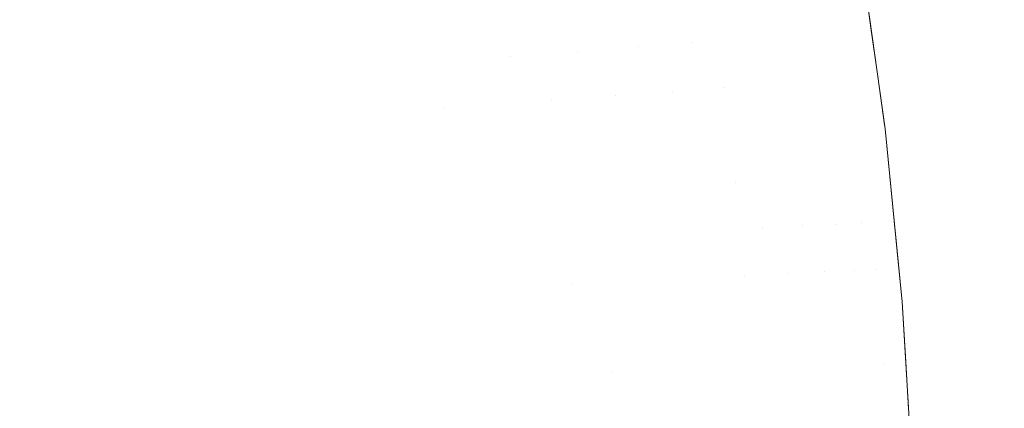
# Model space of a CAD drawing. Header units: centimetres. Extents: x -35.1 to 36.2, y 3.4 to 5.2.
# Tile 171 of 256: x -11.15723 to -11.13995, y 5.1042 to 5.11102. Entities that reach past the tile are written whole.
import ezdxf

# ---------------------------------------------------------------- set-up
doc = ezdxf.new("R2010")
doc.units = ezdxf.units.CM
doc.header["$LTSCALE"] = 2.54
doc.layers.add('Lucido design-1', color=7, linetype='Continuous')

# ---------------------------------------------------------------- blocks, each defined once
blk = doc.blocks.new('Gruppo-4-1')
at = {"color": 7, "linetype": 'Continuous', "lineweight": 9}
for points, invisible_edges in [([(36.079692, 5.110022, -1872.216014), (36.079692, 5.113265, -1872.21637), (-34.952766, 5.113265, -1872.21637), (-34.952766, 5.110022, -1872.216014)], 10), ([(-11.151427, 5.11096, -1872.95174), (-11.151699, 5.112585, -1872.95174), (-11.150302, 5.112725, -1872.948903), (-11.150027, 5.111082, -1872.948903)], 15), ([(-11.152932, 5.11083, -1872.954529), (-11.153201, 5.112434, -1872.954529), (-11.151699, 5.112585, -1872.95174), (-11.151427, 5.11096, -1872.95174)], 15), ([(-11.154538, 5.11069, -1872.957266), (-11.154803, 5.112274, -1872.957266), (-11.153201, 5.112434, -1872.954529), (-11.152932, 5.11083, -1872.954529)], 15), ([(-11.15624, 5.110543, -1872.959948), (-11.156501, 5.112104, -1872.959948), (-11.154803, 5.112274, -1872.957266), (-11.154538, 5.11069, -1872.957266)], 15), ([(-11.142338, 5.110876, -1872.918638), (-11.142467, 5.111738, -1872.918638), (-11.142465, 5.112144, -1872.915514), (-11.142288, 5.110879, -1872.915514)], 11), ([(-11.142465, 5.112144, -1872.715514), (-11.142039, 5.109103, -1872.715514), (-11.142039, 5.109103, -1872.915514), (-11.142049, 5.109173, -1872.915514)], 10), ([(-11.142049, 5.109173, -1872.915514), (-11.142168, 5.110023, -1872.915514), (-11.142288, 5.110879, -1872.915514), (-11.142465, 5.112144, -1872.715514)], 12), ([(-11.142288, 5.110879, -1872.915514), (-11.142465, 5.112144, -1872.915514), (-11.142465, 5.112144, -1872.715514)], 10), ([(-11.142138, 5.110024, -1872.713944), (-11.142039, 5.109103, -1872.715514), (-11.142465, 5.112144, -1872.715514), (-11.142385, 5.111744, -1872.713941)], 13), ([(-11.158034, 5.110387, -1872.962573), (-11.158292, 5.111925, -1872.962573), (-11.156501, 5.112104, -1872.959948), (-11.15624, 5.110543, -1872.959948)], 15), ([(-11.143887, 5.110752, -1872.931044), (-11.144014, 5.111604, -1872.931044), (-11.143436, 5.111654, -1872.927965), (-11.143308, 5.110798, -1872.927965)], 15), ([(-11.143308, 5.110798, -1872.927965), (-11.143436, 5.111654, -1872.927965), (-11.142984, 5.111693, -1872.924868), (-11.142856, 5.110834, -1872.924868)], 15), ([(-11.142856, 5.110834, -1872.924868), (-11.142984, 5.111693, -1872.924868), (-11.142661, 5.111721, -1872.921758), (-11.142532, 5.11086, -1872.921758)], 15), ([(-11.142532, 5.11086, -1872.921758), (-11.142661, 5.111721, -1872.921758), (-11.142467, 5.111738, -1872.918638), (-11.142338, 5.110876, -1872.918638)], 15), ([(-11.142385, 5.111744, -1872.713941), (-11.142336, 5.111744, -1872.712369), (-11.142089, 5.110024, -1872.712375), (-11.142138, 5.110024, -1872.713944)], 15), ([(-11.142007, 5.110024, -1872.710806), (-11.142089, 5.110024, -1872.712375), (-11.142336, 5.111744, -1872.712369), (-11.142254, 5.111744, -1872.710798)], 15), ([(-11.142254, 5.111744, -1872.710798), (-11.142139, 5.111744, -1872.709228), (-11.141893, 5.110024, -1872.70924), (-11.142007, 5.110024, -1872.710806)], 15), ([(-11.141745, 5.110024, -1872.707676), (-11.141893, 5.110024, -1872.70924), (-11.142139, 5.111744, -1872.709228), (-11.141991, 5.111744, -1872.707661)], 15), ([(-11.141991, 5.111744, -1872.707661), (-11.141811, 5.111744, -1872.706097), (-11.141565, 5.110024, -1872.706114), (-11.141745, 5.110024, -1872.707676)], 15), ([(-11.141353, 5.110024, -1872.704557), (-11.141565, 5.110024, -1872.706114), (-11.141811, 5.111744, -1872.706097), (-11.141599, 5.111744, -1872.704536)], 15), ([(-11.141599, 5.111744, -1872.704536), (-11.141354, 5.111744, -1872.70298), (-11.141109, 5.110024, -1872.703003), (-11.141353, 5.110024, -1872.704557)], 15), ([(-11.140832, 5.110024, -1872.701453), (-11.141109, 5.110024, -1872.703003), (-11.141354, 5.111744, -1872.70298), (-11.141077, 5.111744, -1872.701427)], 15), ([(-11.141077, 5.111744, -1872.701427), (-11.140768, 5.111744, -1872.69988), (-11.140524, 5.110024, -1872.699909), (-11.140832, 5.110024, -1872.701453)], 15), ([(-11.140184, 5.110024, -1872.69837), (-11.140524, 5.110024, -1872.699909), (-11.140768, 5.111744, -1872.69988), (-11.140427, 5.111744, -1872.698339)], 15), ([(-11.140427, 5.111744, -1872.698339), (-11.140055, 5.111744, -1872.696803), (-11.139813, 5.110024, -1872.696838), (-11.140184, 5.110024, -1872.69837)], 15), ([(-11.13941, 5.110024, -1872.695312), (-11.139813, 5.110024, -1872.696838), (-11.140055, 5.111744, -1872.696803), (-11.139652, 5.111744, -1872.695275)], 15), ([(-11.146365, 5.110553, -1872.940129), (-11.14649, 5.111389, -1872.940129), (-11.145543, 5.111471, -1872.93713), (-11.145417, 5.110629, -1872.93713)], 15), ([(-11.145417, 5.110629, -1872.93713), (-11.145543, 5.111471, -1872.93713), (-11.144717, 5.111543, -1872.934101), (-11.14459, 5.110695, -1872.934101)], 15), ([(-11.14459, 5.110695, -1872.934101), (-11.144717, 5.111543, -1872.934101), (-11.144014, 5.111604, -1872.931044), (-11.143887, 5.110752, -1872.931044)], 15), ([(-11.148613, 5.110373, -1872.946019), (-11.148735, 5.111194, -1872.946019), (-11.147555, 5.111296, -1872.943094), (-11.147431, 5.110467, -1872.943094)], 15), ([(-11.147431, 5.110467, -1872.943094), (-11.147555, 5.111296, -1872.943094), (-11.14649, 5.111389, -1872.940129), (-11.146365, 5.110553, -1872.940129)], 15), ([(-11.149794, 5.109461, -1872.948903), (-11.150027, 5.111082, -1872.948903), (-11.148735, 5.111194, -1872.946019), (-11.148613, 5.110373, -1872.946019)], 15), ([(-11.151427, 5.11096, -1872.95174), (-11.151197, 5.109358, -1872.95174), (-11.152705, 5.109247, -1872.954529), (-11.152932, 5.11083, -1872.954529)], 15), ([(-11.150027, 5.111082, -1872.948903), (-11.149794, 5.109461, -1872.948903), (-11.151197, 5.109358, -1872.95174), (-11.151427, 5.11096, -1872.95174)], 15), ([(-11.152932, 5.11083, -1872.954529), (-11.152705, 5.109247, -1872.954529), (-11.154314, 5.109128, -1872.957266), (-11.154538, 5.11069, -1872.957266)], 15), ([(-11.143308, 5.110798, -1872.927965), (-11.143191, 5.109948, -1872.927965), (-11.14377, 5.109905, -1872.931044), (-11.143887, 5.110752, -1872.931044)], 15), ([(-11.142856, 5.110834, -1872.924868), (-11.142739, 5.109981, -1872.924868), (-11.143191, 5.109948, -1872.927965), (-11.143308, 5.110798, -1872.927965)], 15), ([(-11.142532, 5.11086, -1872.921758), (-11.142415, 5.110005, -1872.921758), (-11.142739, 5.109981, -1872.924868), (-11.142856, 5.110834, -1872.924868)], 15), ([(-11.142338, 5.110876, -1872.918638), (-11.14222, 5.11002, -1872.918638), (-11.142415, 5.110005, -1872.921758), (-11.142532, 5.11086, -1872.921758)], 15), ([(-11.142288, 5.110879, -1872.915514), (-11.142168, 5.110023, -1872.915514), (-11.14222, 5.11002, -1872.918638), (-11.142338, 5.110876, -1872.918638)], 14), ([(-11.154538, 5.11069, -1872.957266), (-11.154314, 5.109128, -1872.957266), (-11.156019, 5.109002, -1872.959948), (-11.15624, 5.110543, -1872.959948)], 15), ([(-11.146365, 5.110553, -1872.940129), (-11.145417, 5.110629, -1872.93713), (-11.145762, 5.109758, -1872.938634)], 11), ([(-11.145417, 5.110629, -1872.93713), (-11.145302, 5.109792, -1872.93713), (-11.145762, 5.109758, -1872.938634)], 11), ([(-11.145417, 5.110629, -1872.93713), (-11.14459, 5.110695, -1872.934101), (-11.144873, 5.109824, -1872.935619)], 11), ([(-11.144873, 5.109824, -1872.935619), (-11.145302, 5.109792, -1872.93713), (-11.145417, 5.110629, -1872.93713)], 11), ([(-11.14459, 5.110695, -1872.934101), (-11.144475, 5.109853, -1872.934101), (-11.144873, 5.109824, -1872.935619)], 11), ([(-11.143887, 5.110752, -1872.931044), (-11.14377, 5.109905, -1872.931044), (-11.144475, 5.109853, -1872.934101), (-11.14459, 5.110695, -1872.934101)], 15), ([(-11.15624, 5.110543, -1872.959948), (-11.156019, 5.109002, -1872.959948), (-11.157817, 5.10887, -1872.962573), (-11.158034, 5.110387, -1872.962573)], 15), ([(-11.148613, 5.110373, -1872.946019), (-11.147431, 5.110467, -1872.943094), (-11.147895, 5.109601, -1872.944562)], 11), ([(-11.147431, 5.110467, -1872.943094), (-11.147318, 5.109644, -1872.943094), (-11.147895, 5.109601, -1872.944562)], 11), ([(-11.147431, 5.110467, -1872.943094), (-11.146365, 5.110553, -1872.940129), (-11.14677, 5.109684, -1872.941616)], 11), ([(-11.14677, 5.109684, -1872.941616), (-11.147318, 5.109644, -1872.943094), (-11.147431, 5.110467, -1872.943094)], 11), ([(-11.146365, 5.110553, -1872.940129), (-11.146251, 5.109722, -1872.940129), (-11.14677, 5.109684, -1872.941616)], 11), ([(-11.145762, 5.109758, -1872.938634), (-11.146251, 5.109722, -1872.940129), (-11.146365, 5.110553, -1872.940129)], 11), ([(-11.148613, 5.110373, -1872.946019), (-11.1485, 5.109557, -1872.946019), (-11.149794, 5.109461, -1872.948903)], 11), ([(-11.147895, 5.109601, -1872.944562), (-11.1485, 5.109557, -1872.946019), (-11.148613, 5.110373, -1872.946019)], 11), ([(-34.952766, 5.110022, -1872.216014), (-34.952766, 5.108928, -1872.215895), (36.079692, 5.108928, -1872.215895), (36.079692, 5.110022, -1872.216014)], 10), ([(-11.144369, 5.109017, -1872.934101), (-11.144475, 5.109853, -1872.934101), (-11.14377, 5.109905, -1872.931044), (-11.143664, 5.109065, -1872.931044)], 15), ([(-11.143664, 5.109065, -1872.931044), (-11.14377, 5.109905, -1872.931044), (-11.143191, 5.109948, -1872.927965), (-11.143084, 5.109104, -1872.927965)], 15), ([(-11.143084, 5.109104, -1872.927965), (-11.143191, 5.109948, -1872.927965), (-11.142739, 5.109981, -1872.924868), (-11.142632, 5.109134, -1872.924868)], 15), ([(-11.142632, 5.109134, -1872.924868), (-11.142739, 5.109981, -1872.924868), (-11.142415, 5.110005, -1872.921758), (-11.142307, 5.109156, -1872.921758)], 15), ([(-11.142307, 5.109156, -1872.921758), (-11.142415, 5.110005, -1872.921758), (-11.14222, 5.11002, -1872.918638), (-11.142113, 5.109169, -1872.918638)], 15), ([(-11.142113, 5.109169, -1872.918638), (-11.14222, 5.11002, -1872.918638), (-11.142168, 5.110023, -1872.915514), (-11.142049, 5.109173, -1872.915514)], 11), ([(-11.142138, 5.110024, -1872.713944), (-11.142089, 5.110024, -1872.712375), (-11.141885, 5.108329, -1872.712379), (-11.141934, 5.108329, -1872.713946)], 15), ([(-11.141934, 5.108329, -1872.713946), (-11.142039, 5.109103, -1872.715514), (-11.142138, 5.110024, -1872.713944)], 11), ([(-11.141803, 5.108329, -1872.710814), (-11.141885, 5.108329, -1872.712379), (-11.142089, 5.110024, -1872.712375), (-11.142007, 5.110024, -1872.710806)], 15), ([(-11.142007, 5.110024, -1872.710806), (-11.141893, 5.110024, -1872.70924), (-11.141689, 5.108329, -1872.70925), (-11.141803, 5.108329, -1872.710814)], 15), ([(-11.141542, 5.108329, -1872.707688), (-11.141689, 5.108329, -1872.70925), (-11.141893, 5.110024, -1872.70924), (-11.141745, 5.110024, -1872.707676)], 15), ([(-11.141745, 5.110024, -1872.707676), (-11.141565, 5.110024, -1872.706114), (-11.141362, 5.108329, -1872.706129), (-11.141542, 5.108329, -1872.707688)], 15), ([(-11.14115, 5.108329, -1872.704573), (-11.141362, 5.108329, -1872.706129), (-11.141565, 5.110024, -1872.706114), (-11.141353, 5.110024, -1872.704557)], 15), ([(-11.141353, 5.110024, -1872.704557), (-11.141109, 5.110024, -1872.703003), (-11.140906, 5.108329, -1872.703022), (-11.14115, 5.108329, -1872.704573)], 15), ([(-11.14063, 5.108329, -1872.701475), (-11.140906, 5.108329, -1872.703022), (-11.141109, 5.110024, -1872.703003), (-11.140832, 5.110024, -1872.701453)], 15), ([(-11.140832, 5.110024, -1872.701453), (-11.140524, 5.110024, -1872.699909), (-11.140322, 5.108329, -1872.699933), (-11.14063, 5.108329, -1872.701475)], 15), ([(-11.139983, 5.108329, -1872.698396), (-11.140322, 5.108329, -1872.699933), (-11.140524, 5.110024, -1872.699909), (-11.140184, 5.110024, -1872.69837)], 15), ([(-11.140184, 5.110024, -1872.69837), (-11.139813, 5.110024, -1872.696838), (-11.139612, 5.108329, -1872.696866), (-11.139983, 5.108329, -1872.698396)], 15), ([(-11.14677, 5.109684, -1872.941616), (-11.146251, 5.109722, -1872.940129), (-11.146053, 5.108079, -1872.940129), (-11.146573, 5.108047, -1872.941616)], 15), ([(-11.145563, 5.108109, -1872.938634), (-11.146053, 5.108079, -1872.940129), (-11.146251, 5.109722, -1872.940129), (-11.145762, 5.109758, -1872.938634)], 15), ([(-11.145762, 5.109758, -1872.938634), (-11.145302, 5.109792, -1872.93713), (-11.145103, 5.108137, -1872.93713), (-11.145563, 5.108109, -1872.938634)], 15), ([(-11.144673, 5.108163, -1872.935619), (-11.145103, 5.108137, -1872.93713), (-11.145302, 5.109792, -1872.93713), (-11.144873, 5.109824, -1872.935619)], 15), ([(-11.144673, 5.108163, -1872.935619), (-11.144873, 5.109824, -1872.935619), (-11.144475, 5.109853, -1872.934101), (-11.144369, 5.109017, -1872.934101)], 15), ([(-11.149602, 5.107863, -1872.948903), (-11.149794, 5.109461, -1872.948903), (-11.1485, 5.109557, -1872.946019), (-11.148306, 5.107942, -1872.946019)], 15), ([(-11.147699, 5.107979, -1872.944562), (-11.148306, 5.107942, -1872.946019), (-11.1485, 5.109557, -1872.946019), (-11.147895, 5.109601, -1872.944562)], 15), ([(-11.147895, 5.109601, -1872.944562), (-11.147318, 5.109644, -1872.943094), (-11.147122, 5.108014, -1872.943094), (-11.147699, 5.107979, -1872.944562)], 15), ([(-11.146573, 5.108047, -1872.941616), (-11.147122, 5.108014, -1872.943094), (-11.147318, 5.109644, -1872.943094), (-11.14677, 5.109684, -1872.941616)], 15), ([(-11.151007, 5.107777, -1872.95174), (-11.151197, 5.109358, -1872.95174), (-11.149794, 5.109461, -1872.948903), (-11.149602, 5.107863, -1872.948903)], 15), ([(-11.154128, 5.107587, -1872.957266), (-11.154314, 5.109128, -1872.957266), (-11.152705, 5.109247, -1872.954529), (-11.152517, 5.107685, -1872.954529)], 15), ([(-11.152517, 5.107685, -1872.954529), (-11.152705, 5.109247, -1872.954529), (-11.151197, 5.109358, -1872.95174), (-11.151007, 5.107777, -1872.95174)], 15), ([(-11.155836, 5.107483, -1872.959948), (-11.156019, 5.109002, -1872.959948), (-11.154314, 5.109128, -1872.957266), (-11.154128, 5.107587, -1872.957266)], 15), ([(-11.143664, 5.109065, -1872.931044), (-11.143568, 5.10823, -1872.931044), (-11.144274, 5.108187, -1872.934101), (-11.144369, 5.109017, -1872.934101)], 15), ([(-11.143084, 5.109104, -1872.927965), (-11.142988, 5.108266, -1872.927965), (-11.143568, 5.10823, -1872.931044), (-11.143664, 5.109065, -1872.931044)], 15), ([(-11.142632, 5.109134, -1872.924868), (-11.142535, 5.108293, -1872.924868), (-11.142988, 5.108266, -1872.927965), (-11.143084, 5.109104, -1872.927965)], 15), ([(-11.142307, 5.109156, -1872.921758), (-11.142211, 5.108313, -1872.921758), (-11.142535, 5.108293, -1872.924868), (-11.142632, 5.109134, -1872.924868)], 15), ([(-11.142113, 5.109169, -1872.918638), (-11.142016, 5.108325, -1872.918638), (-11.142211, 5.108313, -1872.921758), (-11.142307, 5.109156, -1872.921758)], 15), ([(-11.142049, 5.109173, -1872.915514), (-11.142039, 5.109103, -1872.915514), (-11.142016, 5.108325, -1872.918638), (-11.142113, 5.109169, -1872.918638)], 14), ([(-11.142039, 5.109103, -1872.715514), (-11.141739, 5.106072, -1872.715514), (-11.141739, 5.106072, -1872.915514), (-11.141797, 5.106656, -1872.915514)], 10), ([(-11.141797, 5.106656, -1872.915514), (-11.141879, 5.107488, -1872.915514), (-11.142039, 5.109103, -1872.915514), (-11.142039, 5.109103, -1872.715514)], 12), ([(-11.141771, 5.106657, -1872.713948), (-11.141739, 5.106072, -1872.715514), (-11.142039, 5.109103, -1872.715514), (-11.141934, 5.108329, -1872.713946)], 13), ([(-11.141929, 5.107486, -1872.918638), (-11.142016, 5.108325, -1872.918638), (-11.142039, 5.109103, -1872.915514), (-11.141879, 5.107488, -1872.915514)], 11), ([(36.079692, 5.108928, -1872.215895), (-34.952766, 5.108928, -1872.215895), (-34.952766, 5.104574, -1872.215609), (36.079692, 5.104574, -1872.215609)], 5), ([(-11.157636, 5.107374, -1872.962573), (-11.157817, 5.10887, -1872.962573), (-11.156019, 5.109002, -1872.959948), (-11.155836, 5.107483, -1872.959948)], 15), ([(-11.144369, 5.109017, -1872.934101), (-11.144274, 5.108187, -1872.934101), (-11.144673, 5.108163, -1872.935619)], 11), ([(-11.144513, 5.106525, -1872.935619), (-11.144673, 5.108163, -1872.935619), (-11.144274, 5.108187, -1872.934101), (-11.144189, 5.107363, -1872.934101)], 15), ([(-11.144189, 5.107363, -1872.934101), (-11.144274, 5.108187, -1872.934101), (-11.143568, 5.10823, -1872.931044), (-11.143483, 5.107401, -1872.931044)], 15), ([(-11.143483, 5.107401, -1872.931044), (-11.143568, 5.10823, -1872.931044), (-11.142988, 5.108266, -1872.927965), (-11.142902, 5.107433, -1872.927965)], 15), ([(-11.142902, 5.107433, -1872.927965), (-11.142988, 5.108266, -1872.927965), (-11.142535, 5.108293, -1872.924868), (-11.142449, 5.107458, -1872.924868)], 15), ([(-11.142449, 5.107458, -1872.924868), (-11.142535, 5.108293, -1872.924868), (-11.142211, 5.108313, -1872.921758), (-11.142124, 5.107476, -1872.921758)], 15), ([(-11.142124, 5.107476, -1872.921758), (-11.142211, 5.108313, -1872.921758), (-11.142016, 5.108325, -1872.918638), (-11.141929, 5.107486, -1872.918638)], 15), ([(-11.141934, 5.108329, -1872.713946), (-11.141885, 5.108329, -1872.712379), (-11.141722, 5.106657, -1872.712383), (-11.141771, 5.106657, -1872.713948)], 15), ([(-11.14164, 5.106657, -1872.710819), (-11.141722, 5.106657, -1872.712383), (-11.141885, 5.108329, -1872.712379), (-11.141803, 5.108329, -1872.710814)], 15), ([(-11.141803, 5.108329, -1872.710814), (-11.141689, 5.108329, -1872.70925), (-11.141526, 5.106657, -1872.709257), (-11.14164, 5.106657, -1872.710819)], 15), ([(-11.141379, 5.106657, -1872.707697), (-11.141526, 5.106657, -1872.709257), (-11.141689, 5.108329, -1872.70925), (-11.141542, 5.108329, -1872.707688)], 15), ([(-11.141542, 5.108329, -1872.707688), (-11.141362, 5.108329, -1872.706129), (-11.1412, 5.106657, -1872.70614), (-11.141379, 5.106657, -1872.707697)], 15), ([(-11.140988, 5.106657, -1872.704586), (-11.1412, 5.106657, -1872.70614), (-11.141362, 5.108329, -1872.706129), (-11.14115, 5.108329, -1872.704573)], 15), ([(-11.14115, 5.108329, -1872.704573), (-11.140906, 5.108329, -1872.703022), (-11.140744, 5.106657, -1872.703037), (-11.140988, 5.106657, -1872.704586)], 15), ([(-11.140468, 5.106657, -1872.701492), (-11.140744, 5.106657, -1872.703037), (-11.140906, 5.108329, -1872.703022), (-11.14063, 5.108329, -1872.701475)], 15), ([(-11.14063, 5.108329, -1872.701475), (-11.140322, 5.108329, -1872.699933), (-11.140161, 5.106657, -1872.699952), (-11.140468, 5.106657, -1872.701492)], 15), ([(-11.139822, 5.106657, -1872.698417), (-11.140161, 5.106657, -1872.699952), (-11.140322, 5.108329, -1872.699933), (-11.139983, 5.108329, -1872.698396)], 15), ([(-11.139983, 5.108329, -1872.698396), (-11.139612, 5.108329, -1872.696866), (-11.139452, 5.106657, -1872.696889), (-11.139822, 5.106657, -1872.698417)], 15), ([(-11.147699, 5.107979, -1872.944562), (-11.147122, 5.108014, -1872.943094), (-11.146965, 5.106407, -1872.943094), (-11.147543, 5.106379, -1872.944562)], 15), ([(-11.146415, 5.106433, -1872.941616), (-11.146965, 5.106407, -1872.943094), (-11.147122, 5.108014, -1872.943094), (-11.146573, 5.108047, -1872.941616)], 15), ([(-11.146573, 5.108047, -1872.941616), (-11.146053, 5.108079, -1872.940129), (-11.145895, 5.106459, -1872.940129), (-11.146415, 5.106433, -1872.941616)], 15), ([(-11.145404, 5.106482, -1872.938634), (-11.145895, 5.106459, -1872.940129), (-11.146053, 5.108079, -1872.940129), (-11.145563, 5.108109, -1872.938634)], 15), ([(-11.145563, 5.108109, -1872.938634), (-11.145103, 5.108137, -1872.93713), (-11.144944, 5.106505, -1872.93713), (-11.145404, 5.106482, -1872.938634)], 15), ([(-11.144513, 5.106525, -1872.935619), (-11.144944, 5.106505, -1872.93713), (-11.145103, 5.108137, -1872.93713), (-11.144673, 5.108163, -1872.935619)], 15), ([(-11.149602, 5.107863, -1872.948903), (-11.149448, 5.106287, -1872.948903), (-11.150855, 5.106219, -1872.95174), (-11.151007, 5.107777, -1872.95174)], 15), ([(-11.148306, 5.107942, -1872.946019), (-11.14815, 5.10635, -1872.946019), (-11.149448, 5.106287, -1872.948903), (-11.149602, 5.107863, -1872.948903)], 15), ([(-11.147543, 5.106379, -1872.944562), (-11.14815, 5.10635, -1872.946019), (-11.148306, 5.107942, -1872.946019), (-11.147699, 5.107979, -1872.944562)], 15), ([(-11.152517, 5.107685, -1872.954529), (-11.152367, 5.106146, -1872.954529), (-11.15398, 5.106068, -1872.957266), (-11.154128, 5.107587, -1872.957266)], 15), ([(-11.151007, 5.107777, -1872.95174), (-11.150855, 5.106219, -1872.95174), (-11.152367, 5.106146, -1872.954529), (-11.152517, 5.107685, -1872.954529)], 15), ([(-11.155836, 5.107483, -1872.959948), (-11.15569, 5.105986, -1872.959948), (-11.157492, 5.105899, -1872.962573), (-11.157636, 5.107374, -1872.962573)], 15), ([(-11.154128, 5.107587, -1872.957266), (-11.15398, 5.106068, -1872.957266), (-11.15569, 5.105986, -1872.959948), (-11.155836, 5.107483, -1872.959948)], 15), ([(-11.142449, 5.107458, -1872.924868), (-11.142124, 5.107476, -1872.921758), (-11.142194, 5.106637, -1872.923315)], 11), ([(-11.142124, 5.107476, -1872.921758), (-11.142048, 5.106644, -1872.921758), (-11.142194, 5.106637, -1872.923315)], 11), ([(-11.141929, 5.107486, -1872.918638), (-11.141853, 5.106654, -1872.918638), (-11.142048, 5.106644, -1872.921758), (-11.142124, 5.107476, -1872.921758)], 15), ([(-11.141879, 5.107488, -1872.915514), (-11.141797, 5.106656, -1872.915514), (-11.141853, 5.106654, -1872.918638), (-11.141929, 5.107486, -1872.918638)], 14), ([(-11.144189, 5.107363, -1872.934101), (-11.144113, 5.106545, -1872.934101), (-11.144513, 5.106525, -1872.935619)], 11), ([(-11.144189, 5.107363, -1872.934101), (-11.143483, 5.107401, -1872.931044), (-11.143745, 5.106562, -1872.932576)], 11), ([(-11.143745, 5.106562, -1872.932576), (-11.144113, 5.106545, -1872.934101), (-11.144189, 5.107363, -1872.934101)], 11), ([(-11.143483, 5.107401, -1872.931044), (-11.143407, 5.106579, -1872.931044), (-11.143745, 5.106562, -1872.932576)], 11), ([(-11.143483, 5.107401, -1872.931044), (-11.142902, 5.107433, -1872.927965), (-11.143101, 5.106594, -1872.929507)], 11), ([(-11.143101, 5.106594, -1872.929507), (-11.143407, 5.106579, -1872.931044), (-11.143483, 5.107401, -1872.931044)], 11), ([(-11.142902, 5.107433, -1872.927965), (-11.142826, 5.106607, -1872.927965), (-11.143101, 5.106594, -1872.929507)], 11), ([(-11.142902, 5.107433, -1872.927965), (-11.142449, 5.107458, -1872.924868), (-11.142583, 5.106618, -1872.926419)], 11), ([(-11.142583, 5.106618, -1872.926419), (-11.142826, 5.106607, -1872.927965), (-11.142902, 5.107433, -1872.927965)], 11), ([(-11.142449, 5.107458, -1872.924868), (-11.142373, 5.106629, -1872.924868), (-11.142583, 5.106618, -1872.926419)], 11), ([(-11.142194, 5.106637, -1872.923315), (-11.142373, 5.106629, -1872.924868), (-11.142449, 5.107458, -1872.924868)], 11), ([(-11.14246, 5.104981, -1872.926419), (-11.142703, 5.104972, -1872.927965), (-11.142826, 5.106607, -1872.927965), (-11.142583, 5.106618, -1872.926419)], 15), ([(-11.142583, 5.106618, -1872.926419), (-11.142373, 5.106629, -1872.924868), (-11.142249, 5.104988, -1872.924868), (-11.14246, 5.104981, -1872.926419)], 15), ([(-11.14207, 5.104995, -1872.923315), (-11.142249, 5.104988, -1872.924868), (-11.142373, 5.106629, -1872.924868), (-11.142194, 5.106637, -1872.923315)], 15), ([(-11.14207, 5.104995, -1872.923315), (-11.142194, 5.106637, -1872.923315), (-11.142048, 5.106644, -1872.921758), (-11.141981, 5.105819, -1872.921758)], 15), ([(-11.141981, 5.105819, -1872.921758), (-11.142048, 5.106644, -1872.921758), (-11.141853, 5.106654, -1872.918638), (-11.141786, 5.105827, -1872.918638)], 15), ([(-11.141786, 5.105827, -1872.918638), (-11.141853, 5.106654, -1872.918638), (-11.141797, 5.106656, -1872.915514), (-11.141739, 5.106072, -1872.915514)], 11), ([(-11.141771, 5.106657, -1872.713948), (-11.141722, 5.106657, -1872.712383), (-11.141598, 5.105009, -1872.712386), (-11.141647, 5.105009, -1872.71395)], 15), ([(-11.141647, 5.105009, -1872.71395), (-11.141739, 5.106072, -1872.715514), (-11.141771, 5.106657, -1872.713948)], 11), ([(-11.141516, 5.105009, -1872.710824), (-11.141598, 5.105009, -1872.712386), (-11.141722, 5.106657, -1872.712383), (-11.14164, 5.106657, -1872.710819)], 15), ([(-11.14164, 5.106657, -1872.710819), (-11.141526, 5.106657, -1872.709257), (-11.141402, 5.105009, -1872.709263), (-11.141516, 5.105009, -1872.710824)], 15), ([(-11.141255, 5.105009, -1872.707704), (-11.141402, 5.105009, -1872.709263), (-11.141526, 5.106657, -1872.709257), (-11.141379, 5.106657, -1872.707697)], 15), ([(-11.141379, 5.106657, -1872.707697), (-11.1412, 5.106657, -1872.70614), (-11.141076, 5.105009, -1872.706149), (-11.141255, 5.105009, -1872.707704)], 15), ([(-11.140865, 5.105009, -1872.704597), (-11.141076, 5.105009, -1872.706149), (-11.1412, 5.106657, -1872.70614), (-11.140988, 5.106657, -1872.704586)], 15), ([(-11.140988, 5.106657, -1872.704586), (-11.140744, 5.106657, -1872.703037), (-11.140621, 5.105009, -1872.703048), (-11.140865, 5.105009, -1872.704597)], 15), ([(-11.140346, 5.105009, -1872.701505), (-11.140621, 5.105009, -1872.703048), (-11.140744, 5.106657, -1872.703037), (-11.140468, 5.106657, -1872.701492)], 15), ([(-11.140468, 5.106657, -1872.701492), (-11.140161, 5.106657, -1872.699952), (-11.140038, 5.105009, -1872.699966), (-11.140346, 5.105009, -1872.701505)], 15), ([(-11.1397, 5.105009, -1872.698433), (-11.140038, 5.105009, -1872.699966), (-11.140161, 5.106657, -1872.699952), (-11.139822, 5.106657, -1872.698417)], 15), ([(-11.146415, 5.106433, -1872.941616), (-11.145895, 5.106459, -1872.940129), (-11.145775, 5.104862, -1872.940129), (-11.146295, 5.104843, -1872.941616)], 15), ([(-11.145283, 5.104879, -1872.938634), (-11.145775, 5.104862, -1872.940129), (-11.145895, 5.106459, -1872.940129), (-11.145404, 5.106482, -1872.938634)], 15), ([(-11.145404, 5.106482, -1872.938634), (-11.144944, 5.106505, -1872.93713), (-11.144822, 5.104896, -1872.93713), (-11.145283, 5.104879, -1872.938634)], 15), ([(-11.144392, 5.104911, -1872.935619), (-11.144822, 5.104896, -1872.93713), (-11.144944, 5.106505, -1872.93713), (-11.144513, 5.106525, -1872.935619)], 15), ([(-11.144513, 5.106525, -1872.935619), (-11.144113, 5.106545, -1872.934101), (-11.143992, 5.104926, -1872.934101), (-11.144392, 5.104911, -1872.935619)], 15), ([(-11.143622, 5.104939, -1872.932576), (-11.143992, 5.104926, -1872.934101), (-11.144113, 5.106545, -1872.934101), (-11.143745, 5.106562, -1872.932576)], 15), ([(-11.143745, 5.106562, -1872.932576), (-11.143407, 5.106579, -1872.931044), (-11.143284, 5.104951, -1872.931044), (-11.143622, 5.104939, -1872.932576)], 15), ([(-11.142978, 5.104962, -1872.929507), (-11.143284, 5.104951, -1872.931044), (-11.143407, 5.106579, -1872.931044), (-11.143101, 5.106594, -1872.929507)], 15), ([(-11.143101, 5.106594, -1872.929507), (-11.142826, 5.106607, -1872.927965), (-11.142703, 5.104972, -1872.927965), (-11.142978, 5.104962, -1872.929507)], 15), ([(-11.150739, 5.104683, -1872.95174), (-11.150855, 5.106219, -1872.95174), (-11.149448, 5.106287, -1872.948903), (-11.149331, 5.104734, -1872.948903)], 15), ([(-11.149331, 5.104734, -1872.948903), (-11.149448, 5.106287, -1872.948903), (-11.14815, 5.10635, -1872.946019), (-11.148032, 5.104781, -1872.946019)], 15), ([(-11.148032, 5.104781, -1872.946019), (-11.14815, 5.10635, -1872.946019), (-11.147543, 5.106379, -1872.944562)], 11), ([(-11.146845, 5.104823, -1872.943094), (-11.148032, 5.104781, -1872.946019), (-11.147543, 5.106379, -1872.944562)], 11), ([(-11.147543, 5.106379, -1872.944562), (-11.146965, 5.106407, -1872.943094), (-11.146845, 5.104823, -1872.943094)], 11), ([(-11.146295, 5.104843, -1872.941616), (-11.146845, 5.104823, -1872.943094), (-11.146965, 5.106407, -1872.943094), (-11.146415, 5.106433, -1872.941616)], 15), ([(-11.153867, 5.104571, -1872.957266), (-11.15398, 5.106068, -1872.957266), (-11.152367, 5.106146, -1872.954529), (-11.152252, 5.104629, -1872.954529)], 15), ([(-11.152252, 5.104629, -1872.954529), (-11.152367, 5.106146, -1872.954529), (-11.150855, 5.106219, -1872.95174), (-11.150739, 5.104683, -1872.95174)], 15), ([(-11.157383, 5.104445, -1872.962573), (-11.157492, 5.105899, -1872.962573), (-11.15569, 5.105986, -1872.959948), (-11.155578, 5.10451, -1872.959948)], 15), ([(-11.155578, 5.10451, -1872.959948), (-11.15569, 5.105986, -1872.959948), (-11.15398, 5.106068, -1872.957266), (-11.153867, 5.104571, -1872.957266)], 15), ([(-11.141739, 5.106072, -1872.915514), (-11.141677, 5.105008, -1872.915514), (-11.141728, 5.105007, -1872.918638), (-11.141786, 5.105827, -1872.918638)], 14), ([(-11.141739, 5.106072, -1872.715514), (-11.141563, 5.10305, -1872.715514), (-11.14163, 5.104194, -1872.915514), (-11.141677, 5.105008, -1872.915514)], 10), ([(-11.141677, 5.105008, -1872.915514), (-11.141739, 5.106072, -1872.915514), (-11.141739, 5.106072, -1872.715514)], 10), ([(-11.14156, 5.103386, -1872.713951), (-11.141563, 5.10305, -1872.715514), (-11.141739, 5.106072, -1872.715514), (-11.141647, 5.105009, -1872.71395)], 13), ([(-11.141981, 5.105819, -1872.921758), (-11.141924, 5.105, -1872.921758), (-11.14207, 5.104995, -1872.923315)], 11), ([(-11.141786, 5.105827, -1872.918638), (-11.141728, 5.105007, -1872.918638), (-11.141924, 5.105, -1872.921758), (-11.141981, 5.105819, -1872.921758)], 15), ([(-11.145283, 5.104879, -1872.938634), (-11.144822, 5.104896, -1872.93713), (-11.144738, 5.103311, -1872.93713), (-11.145199, 5.1033, -1872.938634)], 15), ([(-11.144307, 5.103321, -1872.935619), (-11.144738, 5.103311, -1872.93713), (-11.144822, 5.104896, -1872.93713), (-11.144392, 5.104911, -1872.935619)], 15), ([(-11.144392, 5.104911, -1872.935619), (-11.143992, 5.104926, -1872.934101), (-11.143906, 5.103331, -1872.934101), (-11.144307, 5.103321, -1872.935619)], 15), ([(-11.143537, 5.103339, -1872.932576), (-11.143906, 5.103331, -1872.934101), (-11.143992, 5.104926, -1872.934101), (-11.143622, 5.104939, -1872.932576)], 15), ([(-11.143622, 5.104939, -1872.932576), (-11.143284, 5.104951, -1872.931044), (-11.143199, 5.103347, -1872.931044), (-11.143537, 5.103339, -1872.932576)], 15), ([(-11.142892, 5.103355, -1872.929507), (-11.143199, 5.103347, -1872.931044), (-11.143284, 5.104951, -1872.931044), (-11.142978, 5.104962, -1872.929507)], 15), ([(-11.142978, 5.104962, -1872.929507), (-11.142703, 5.104972, -1872.927965), (-11.142617, 5.103361, -1872.927965), (-11.142892, 5.103355, -1872.929507)], 15), ([(-11.142374, 5.103367, -1872.926419), (-11.142617, 5.103361, -1872.927965), (-11.142703, 5.104972, -1872.927965), (-11.14246, 5.104981, -1872.926419)], 15), ([(-11.14246, 5.104981, -1872.926419), (-11.142249, 5.104988, -1872.924868), (-11.142163, 5.103372, -1872.924868), (-11.142374, 5.103367, -1872.926419)], 15), ([(-11.141984, 5.103376, -1872.923315), (-11.142163, 5.103372, -1872.924868), (-11.142249, 5.104988, -1872.924868), (-11.14207, 5.104995, -1872.923315)], 15), ([(-11.141984, 5.103376, -1872.923315), (-11.14207, 5.104995, -1872.923315), (-11.141924, 5.105, -1872.921758), (-11.141876, 5.104187, -1872.921758)], 15), ([(-11.141876, 5.104187, -1872.921758), (-11.141924, 5.105, -1872.921758), (-11.141728, 5.105007, -1872.918638), (-11.141681, 5.104193, -1872.918638)], 15), ([(-11.141681, 5.104193, -1872.918638), (-11.141728, 5.105007, -1872.918638), (-11.141677, 5.105008, -1872.915514), (-11.14163, 5.104194, -1872.915514)], 11), ([(-11.141647, 5.105009, -1872.71395), (-11.141598, 5.105009, -1872.712386), (-11.141511, 5.103386, -1872.712388), (-11.14156, 5.103386, -1872.713951)], 15), ([(-11.14143, 5.103386, -1872.710827), (-11.141511, 5.103386, -1872.712388), (-11.141598, 5.105009, -1872.712386), (-11.141516, 5.105009, -1872.710824)], 15), ([(-11.141516, 5.105009, -1872.710824), (-11.141402, 5.105009, -1872.709263), (-11.141315, 5.103386, -1872.709267), (-11.14143, 5.103386, -1872.710827)], 15), ([(-11.141169, 5.103386, -1872.70771), (-11.141315, 5.103386, -1872.709267), (-11.141402, 5.105009, -1872.709263), (-11.141255, 5.105009, -1872.707704)], 15), ([(-11.141255, 5.105009, -1872.707704), (-11.141076, 5.105009, -1872.706149), (-11.14099, 5.103386, -1872.706155), (-11.141169, 5.103386, -1872.70771)], 15), ([(-11.140778, 5.103386, -1872.704604), (-11.14099, 5.103386, -1872.706155), (-11.141076, 5.105009, -1872.706149), (-11.140865, 5.105009, -1872.704597)], 15), ([(-11.140865, 5.105009, -1872.704597), (-11.140621, 5.105009, -1872.703048), (-11.140535, 5.103386, -1872.703056), (-11.140778, 5.103386, -1872.704604)], 15), ([(-11.14026, 5.103386, -1872.701514), (-11.140535, 5.103386, -1872.703056), (-11.140621, 5.105009, -1872.703048), (-11.140346, 5.105009, -1872.701505)], 15), ([(-11.140346, 5.105009, -1872.701505), (-11.140038, 5.105009, -1872.699966), (-11.139953, 5.103386, -1872.699976), (-11.14026, 5.103386, -1872.701514)], 15), ([(-11.139614, 5.103386, -1872.698444), (-11.139953, 5.103386, -1872.699976), (-11.140038, 5.105009, -1872.699966), (-11.1397, 5.105009, -1872.698433)], 15), ([(-11.149331, 5.104734, -1872.948903), (-11.149249, 5.103204, -1872.948903), (-11.150658, 5.10317, -1872.95174), (-11.150739, 5.104683, -1872.95174)], 15), ([(-11.148032, 5.104781, -1872.946019), (-11.14795, 5.103235, -1872.946019), (-11.149249, 5.103204, -1872.948903), (-11.149331, 5.104734, -1872.948903)], 15), ([(-11.146845, 5.104823, -1872.943094), (-11.146762, 5.103263, -1872.943094), (-11.14795, 5.103235, -1872.946019), (-11.148032, 5.104781, -1872.946019)], 15), ([(-11.146212, 5.103276, -1872.941616), (-11.146762, 5.103263, -1872.943094), (-11.146845, 5.104823, -1872.943094), (-11.146295, 5.104843, -1872.941616)], 15), ([(-11.146295, 5.104843, -1872.941616), (-11.145775, 5.104862, -1872.940129), (-11.145691, 5.103288, -1872.940129), (-11.146212, 5.103276, -1872.941616)], 15), ([(-11.145199, 5.1033, -1872.938634), (-11.145691, 5.103288, -1872.940129), (-11.145775, 5.104862, -1872.940129), (-11.145283, 5.104879, -1872.938634)], 15), ([(36.079692, 5.103385, -1872.215583), (36.079692, 5.104574, -1872.215609), (-34.952766, 5.104574, -1872.215609), (-34.952766, 5.103385, -1872.215583)], 10), ([(-11.153867, 5.104571, -1872.957266), (-11.153788, 5.103096, -1872.957266), (-11.155501, 5.103055, -1872.959948), (-11.155578, 5.10451, -1872.959948)], 15), ([(-11.152252, 5.104629, -1872.954529), (-11.152173, 5.103134, -1872.954529), (-11.153788, 5.103096, -1872.957266), (-11.153867, 5.104571, -1872.957266)], 15), ([(-11.150739, 5.104683, -1872.95174), (-11.150658, 5.10317, -1872.95174), (-11.152173, 5.103134, -1872.954529), (-11.152252, 5.104629, -1872.954529)], 15), ([(-11.155578, 5.10451, -1872.959948), (-11.155501, 5.103055, -1872.959948), (-11.157306, 5.103012, -1872.962573), (-11.157383, 5.104445, -1872.962573)], 15)]:
    blk.add_3dface(points, dxfattribs=dict(at, invisible_edges=invisible_edges))

msp = doc.modelspace()

# ---------------------------------------------------------------- block references
at = {"layer": 'Lucido design-1', "color": 7}
msp.add_blockref('Gruppo-4-1', (0, 0), dxfattribs=at)

doc.saveas('drawing.dxf')
